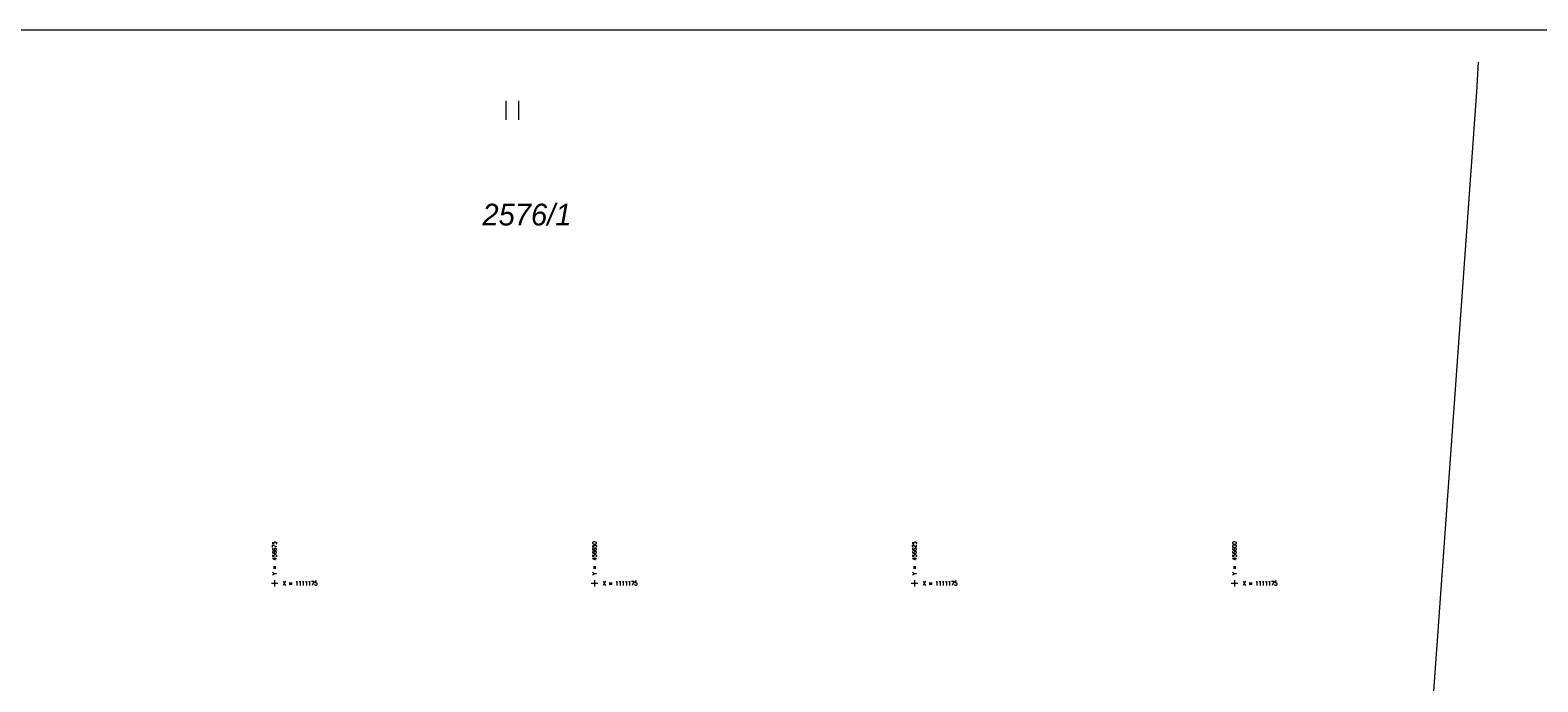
# Model space of a CAD drawing. Header units: metres. Extents: x -457078 to -456448, y -1111280 to -1111132.
# Tile 34 of 35: x -456694 to -456576, y -1111183 to -1111132. Entities that reach past the tile are written whole.
import ezdxf
from ezdxf.enums import TextEntityAlignment as Align

# ---------------------------------------------------------------- set-up
doc = ezdxf.new("R2010")
doc.units = ezdxf.units.M
doc.header["$MEASUREMENT"] = 0
doc.layers.get('0').update_dxf_attribs({"lineweight": 13})
for name, color, linetype, lineweight in [('Hranice parcel', 9, 'Continuous', 13), ('Parcelní čísla', 9, 'Continuous', 13), ('RAMECEK', 7, 'Continuous', 0), ('SIT', 5, 'Continuous', 13), ('Značky kultur', 9, 'Continuous', 13)]:
    doc.layers.add(name, color=color, linetype=linetype, lineweight=lineweight)
doc.styles.add('ROMANS', font='romans.shx')
doc.styles.add('Style-cs_Italics', font='cs_Italics.shx')

# ---------------------------------------------------------------- blocks, each defined once
blk = doc.blocks.new('3.06')
at = {"layer": 'Značky kultur', "ltscale": 0.25}
for p, q in [((-0.051, 0), (-0.051, 0.15)), ((0.049, 0), (0.049, 0.15))]:
    blk.add_line(p, q, dxfattribs=at)
blk = doc.blocks.new('SIT')
at = {"color": 0, "linetype": 'ByBlock', "lineweight": -2}
for p, q in [((-1, 0), (1, 0)), ((0, 1), (0, -1))]:
    blk.add_line(p, q, dxfattribs=at)

msp = doc.modelspace()

# ---------------------------------------------------------------- linework, layer by layer
at = {"layer": 'Hranice parcel', "ltscale": 0.25, "flags": 128}
msp.add_lwpolyline([(-456580.95, -1111134.25), (-456581.09, -1111136.57), (-456585.56, -1111199.07), (-456689.14, -1111208.67), (-456715.33, -1111208.15)], dxfattribs=at)
at = {"layer": 'RAMECEK', "ltscale": 0.25, "flags": 128}
msp.add_lwpolyline([(-457078, -1111280.25), (-456448, -1111280.25), (-456448, -1111131.75), (-457078, -1111131.75)], close=True, dxfattribs=at)

# ---------------------------------------------------------------- block references
at = {"layer": 'SIT', "ltscale": 0.25, "xscale": 0.25, "yscale": 0.25, "zscale": 0.25}
for p in [(-456675, -1111175), (-456650, -1111175), (-456625, -1111175), (-456600, -1111175)]:
    msp.add_blockref('SIT', p, dxfattribs=at)
at = {"layer": 'Značky kultur', "ltscale": 0.25, "xscale": 10, "yscale": 10, "zscale": 10}
msp.add_blockref('3.06', (-456656.4, -1111138.77), dxfattribs=at)

# ---------------------------------------------------------------- texts
at = {"layer": 'Parcelní čísla', "style": 'Style-cs_Italics'}
msp.add_text('2576/1', height=1.7, dxfattribs=at).set_placement((-456655.28, -1111147.02), align=Align.CENTER)
at = {"layer": 'SIT', "style": 'ROMANS', "width": 0.8}
for s, p in [('Y =  456675', (-456674.84, -1111174.35)), ('Y =  456650', (-456649.84, -1111174.35)), ('Y =  456625', (-456624.84, -1111174.35)), ('Y =  456600', (-456599.84, -1111174.35))]:
    msp.add_text(s, height=0.325, rotation=90, dxfattribs=at).set_placement(p)
for p in [(-456674.35, -1111175.16), (-456649.35, -1111175.16), (-456624.35, -1111175.16), (-456599.35, -1111175.16)]:
    msp.add_text('X = 1111175', height=0.325, dxfattribs=at).set_placement(p)

doc.saveas('drawing.dxf')
